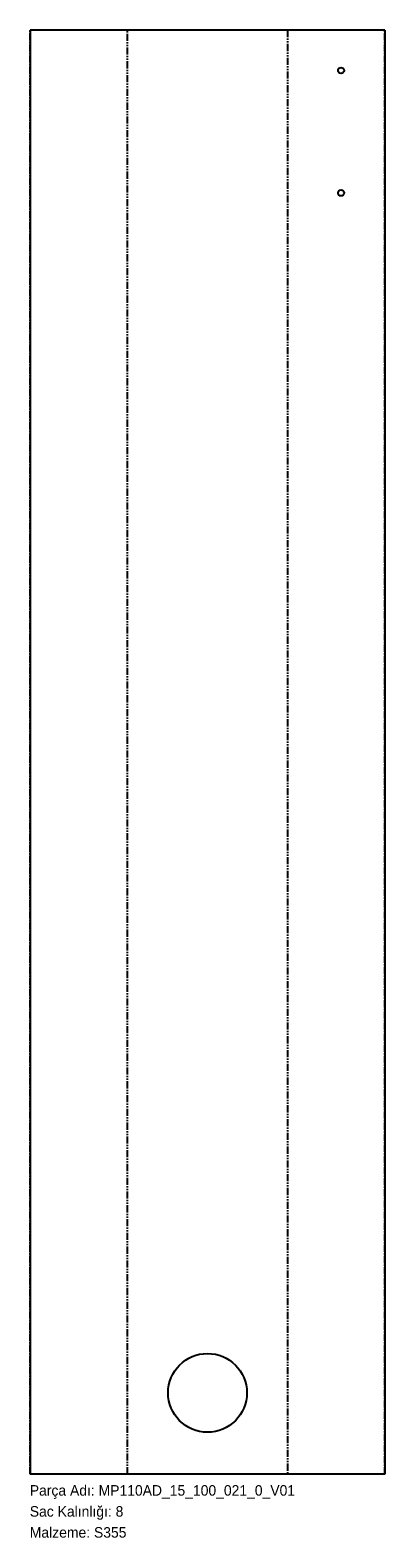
# Model space of a CAD drawing. Header units: millimetres. Extents: x 0 to 406, y -72 to 1650.
import ezdxf

# ---------------------------------------------------------------- set-up
doc = ezdxf.new("R2010")
doc.units = ezdxf.units.MM
for name, pattern in [('SLD-İki-Kısa-Kesik-Çizgili-Uzun-Kesik-Çizgi', [15.748, 8.128, -1.524, 1.524, -1.524, 1.524, -1.524]), ('SLD-Katı', [0]), ('SLD-Kısa-Kesik-Çizgili-Uzun-Kesik', [12.7, 8.128, -1.524, 1.524, -1.524]), ('SLD-Sürekli', [0])]:
    doc.linetypes.add(name, pattern=pattern)
doc.layers.add('METIN', color=96, linetype='SLD-Katı')
doc.styles.add('SLDTEXTSTYLE0', font='ARIAL.TTF', dxfattribs={"width": 0.948, "bigfont": 'bigfont'})
doc.styles.add('SLDTEXTSTYLE1', font='ARIAL.TTF', dxfattribs={"width": 0.948})

msp = doc.modelspace()

# ---------------------------------------------------------------- linework, layer by layer
at = {"color": 7, "linetype": 'SLD-Kısa-Kesik-Çizgili-Uzun-Kesik'}
for p, q in [((0.4, 1650.4), (0.4, 0.4)), ((0.4, 0.4), (0.4, 1650.4)), ((405.576986, 1650.4), (0.4, 1650.4)), ((405.576986, 1650.4), (0.4, 1650.4)), ((405.576986, 1650.4), (405.576986, 0.4)), ((405.576986, 0.4), (405.576986, 1650.4)), ((405.576986, 0.4), (0.4, 0.4)), ((405.576986, 0.4), (0.4, 0.4))]:
    msp.add_line(p, q, dxfattribs=at)
at = {"color": 7, "linetype": 'SLD-Sürekli', "lineweight": 25}
for p, q in [((0.4, 1650.4), (0.4, 0.4)), ((405.576986, 1650.4), (0.4, 1650.4)), ((405.576986, 1650.4), (405.576986, 0.4)), ((405.576986, 0.4), (0.4, 0.4))]:
    msp.add_line(p, q, dxfattribs=at)
at = {"color": 7, "linetype": 'SLD-İki-Kısa-Kesik-Çizgili-Uzun-Kesik-Çizgi'}
for p, q in [((111.694247, 0.4), (111.694247, 1650.4)), ((294.28274, 1650.4), (294.28274, 0.4))]:
    msp.add_line(p, q, dxfattribs=at)
at = {"color": 7, "linetype": 'SLD-Sürekli', "lineweight": 25}
for centre, radius in [((355.576986, 1604.4), 3.4), ((355.576986, 1464.4), 3.4), ((202.988493, 93.4), 45)]:
    msp.add_circle(centre, radius, dxfattribs=at)

# ---------------------------------------------------------------- texts
at = {"layer": 'METIN', "char_height": 12, "attachment_point": 1}
for s, insert, style in [('Parça Adı: MP110AD_15_100_021_0_V01', (0, -12.031187), 'SLDTEXTSTYLE0'), ('Sac Kalınlığı: 8', (0, -36.031187), 'SLDTEXTSTYLE0'), ('Malzeme: S355', (0, -60.031187), 'SLDTEXTSTYLE1')]:
    msp.add_mtext(s, dxfattribs=dict(at, insert=insert, style=style))

doc.saveas('drawing.dxf')
